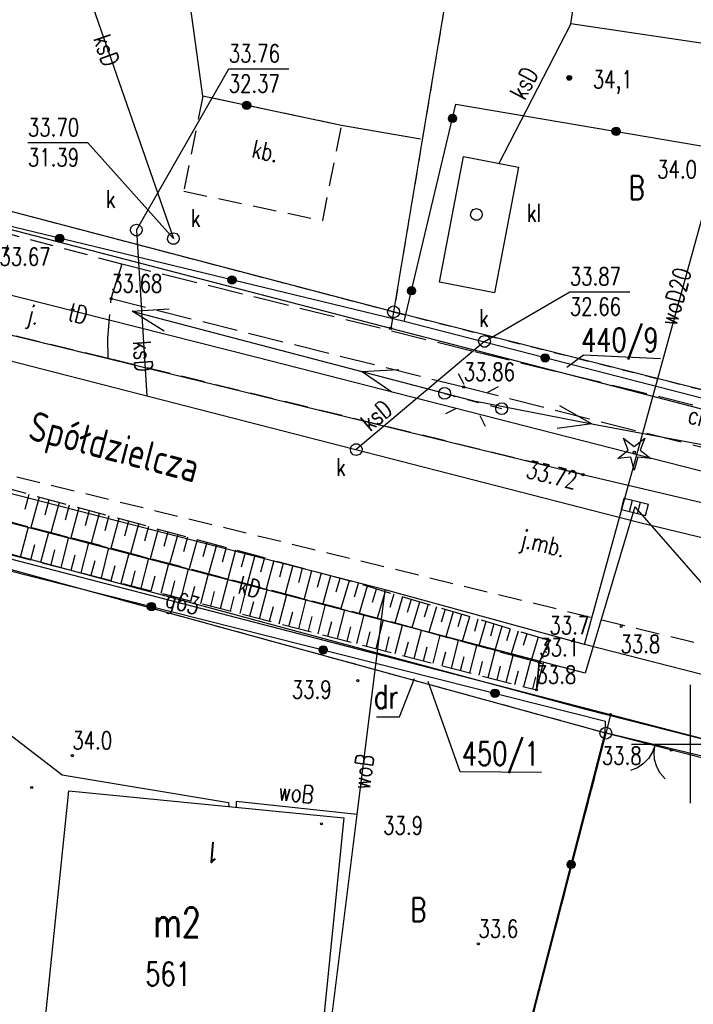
# Model space of a CAD drawing. Header units: millimetres. Extents: x 1427 to 82594, y 2364 to 16149.
# Tile 7 of 58: x 1564 to 1592, y 2410 to 2451. Entities that reach past the tile are written whole.
import ezdxf
from ezdxf.enums import TextEntityAlignment as Align

# ---------------------------------------------------------------- set-up
doc = ezdxf.new("R2010")
doc.units = ezdxf.units.MM
for name, pattern in [('1', [2, 1, -1]), ('2', [1, 0.5, -0.5]), ('423', [2, 1.5, -0.5]), ('424', [1.5, 1, -0.5]), ('9', [1.75, 1.25, -0.5]), ('901', [0])]:
    doc.linetypes.add(name, pattern=pattern)
for name, color, linetype in [('000_Inne__niezydentyfikowane_', 7, 'Continuous'), ('202-punkt_graniczny', 7, 'Continuous'), ('203-punkt_graniczny', 7, 'Continuous'), ('210-oznaczenie_konturu_uzytku_g', 7, 'Continuous'), ('211-numer_dzialki_ewidencyjnej', 7, 'Continuous'), ('218-kontur_uzytku_gruntowego', 7, 'Continuous'), ('219-dzialka_ewidencyjna', 7, 'Continuous'), ('238-Punkt_adresowy_budynku', 7, 'Continuous'), ('312-budynek_ewidencyjny', 7, 'Continuous'), ('312-oznaczenie_budynku_ewidency', 7, 'Continuous'), ('994-Nazwa_ulicy', 7, 'Continuous'), ('brama', 7, 'Continuous'), ('chodnik', 7, 'Continuous'), ('chodnik-Atr17', 7, 'Continuous'), ('drzewo_iglaste', 7, 'Continuous'), ('inny_obiekt_zagospodarowania_te', 7, 'Continuous'), ('jezdnia', 7, 'Continuous'), ('jezdnia-Atr17', 7, 'Continuous'), ('kratka_sciekowa', 7, 'Continuous'), ('kraweznik', 7, 'Continuous'), ('latarnia', 7, 'Continuous'), ('obszar_utwardzony', 7, 'Continuous'), ('obszar_utwardzony-Atr17', 7, 'Continuous'), ('ogrodzenie_trwale', 7, 'Continuous'), ('opisy', 7, 'Continuous'), ('osadnik__szambo', 7, 'Continuous'), ('osadnik__szambo-Atr17', 7, 'Continuous'), ('pikieta_naturalna', 7, 'Continuous'), ('pikieta_naturalna-Atr2', 7, 'Continuous'), ('pikieta_naturalna-Atr3', 7, 'Continuous'), ('pikieta_sztuczna', 7, 'Continuous'), ('pikieta_sztuczna-Atr2', 7, 'Continuous'), ('przewod_elektroenergetyczny_nis', 7, 'Continuous'), ('przewod_elektroenergetyczny_pod', 7, 'Continuous'), ('przewod_gazowy', 7, 'Continuous'), ('przewod_gazowy-Atr1', 7, 'Continuous'), ('przewod_kanalizacyjny', 7, 'Continuous'), ('przewod_kanalizacyjny-Atr1', 7, 'Continuous'), ('przewod_telekomunikacyjny_podzi', 7, 'Continuous'), ('przewod_wodociagowy', 7, 'Continuous'), ('przewod_wodociagowy-Atr1', 7, 'Continuous'), ('rzedna-Atr2', 7, 'Continuous'), ('rzedna-Atr3', 7, 'Continuous'), ('skarpa_nieumocniona', 7, 'Continuous'), ('wlaz_do_komory_lub_kanalu_-_okr', 7, 'Continuous')]:
    doc.layers.add(name, color=color, linetype=linetype)
doc.styles.add('STYL_ARIAL', font='simplex', dxfattribs={"width": 0.75, "oblique": 0.1})

# ---------------------------------------------------------------- blocks, each defined once
blk = doc.blocks.new('202')
at = {"color": 0}
blk.add_circle((0, 0), 0.25, dxfattribs=at)
blk = doc.blocks.new('203')
at = {"color": 0}
blk.add_circle((0, 0), 0.05, dxfattribs=at)
blk = doc.blocks.new('US22')
at = {"color": 7}
blk.add_polyline3d([(0, 0.25, 0), (0.1352, 0.2103, 0), (0.2274, 0.1039, 0), (0.2475, -0.0356, 0), (0.1889, -0.1637, 0), (0.0704, -0.2399, 0), (-0.0704, -0.2399, 0), (-0.1889, -0.1637, 0), (-0.2475, -0.0356, 0), (-0.2274, 0.1039, 0), (-0.1352, 0.2103, 0), (0, 0.25, 0)], dxfattribs=at)
blk = doc.blocks.new('US05')
at = {"color": 7}
for points in [[(-0.525, 0.25, 0), (-0.175, 0.25, 0)], [(-0.525, -0.25, 0), (-0.525, 0.25, 0)], [(-0.175, 0.25, 0), (0.175, 0.25, 0)], [(-0.175, -0.25, 0), (-0.175, 0.25, 0)], [(0.175, 0.25, 0), (0.525, 0.25, 0)], [(0.175, -0.25, 0), (0.175, 0.25, 0)], [(0.525, -0.25, 0), (0.525, 0.25, 0)], [(-0.525, -0.25, 0), (-0.175, -0.25, 0)], [(-0.175, -0.25, 0), (0.175, -0.25, 0)], [(0.175, -0.25, 0), (0.525, -0.25, 0)]]:
    blk.add_polyline3d(points, dxfattribs=at)
blk = doc.blocks.new('OK02')
at = {"color": 7}
for points in [[(-0.75, 1.299, 0), (-0.4963, 1.1147, 0), (-0.2865, 0.8817, 0), (-0.1297, 0.6101, 0), (-0.0328, 0.3119, 0), (0, 0, 0)], [(0, 0, 0), (0.0328, 0.3119, 0), (0.1297, 0.6101, 0), (0.2865, 0.8817, 0), (0.4963, 1.1147, 0), (0.75, 1.299, 0)]]:
    blk.add_polyline3d(points, dxfattribs=at)
blk = doc.blocks.new('PW01')
at = {"color": 7}
blk.add_polyline3d([(0.045, 0, 0), (0.0318, -0.0318, 0), (0, -0.045, 0), (-0.0318, -0.0318, 0), (-0.045, 0, 0), (-0.0318, 0.0318, 0), (0, 0.045, 0), (0.0318, 0.0318, 0), (0.045, 0, 0)], dxfattribs=at)
blk = doc.blocks.new('921')
at = {"color": 0}
for p, q in [((-0.25, 0.1), (-0.45, 0.6)), ((-0.45, 0.6), (0, 0.25)), ((0, 0.25), (0.45, 0.6)), ((0.45, 0.6), (0.25, 0.1)), ((-0.7, -0.25), (-0.25, 0.1)), ((0.25, 0.1), (0.7, -0.25)), ((-0.15, -0.2), (-0.7, -0.25)), ((0, -0.75), (-0.15, -0.2)), ((0.15, -0.2), (0, -0.75)), ((0.7, -0.25), (0.15, -0.2))]:
    blk.add_line(p, q, dxfattribs=at)
blk.add_circle((0, 0), 0.05, dxfattribs=at)
blk = doc.blocks.new('510')
at = {"color": 0}
blk.add_circle((0, 0), 0.25, dxfattribs=at)
blk = doc.blocks.new('515')
at = {"color": 0}
for p, q in [((0, 1.25), (0, 0.75)), ((-1.25, 0), (-0.75, 0)), ((0.75, 0), (1.25, 0)), ((0, -0.75), (0, -1.25))]:
    blk.add_line(p, q, dxfattribs=at)
blk = doc.blocks.new('801')
at = {"color": 0}
for radius in [0.1, 0.09, 0.08, 0.07, 0.06, 0.05, 0.04, 0.03, 0.02, 0.01]:
    blk.add_circle((0, 0), radius, dxfattribs=at)

msp = doc.modelspace()

# ---------------------------------------------------------------- linework, layer by layer
at = {"layer": '000_Inne__niezydentyfikowane_', "color": 7}
for points in [[(1564.206, 2431.171, 0), (1564.036, 2430.531, 0)], [(1564.636, 2431.061, 0), (1564.286, 2429.781, 0)], [(1565.056, 2430.941, 0), (1564.886, 2430.301, 0)], [(1565.486, 2430.831, 0), (1565.136, 2429.551, 0)], [(1565.906, 2430.721, 0), (1565.736, 2430.081, 0)], [(1566.326, 2430.601, 0), (1565.986, 2429.331, 0)], [(1566.756, 2430.491, 0), (1566.586, 2429.851, 0)], [(1567.176, 2430.371, 0), (1566.836, 2429.111, 0)], [(1567.596, 2430.261, 0), (1567.426, 2429.631, 0)], [(1568.016, 2430.151, 0), (1567.676, 2428.891, 0)], [(1568.426, 2430.041, 0), (1568.256, 2429.411, 0)], [(1568.846, 2429.921, 0), (1568.506, 2428.671, 0)], [(1563.856, 2428.521, 0), (1564.186, 2429.801, 0)], [(1564.716, 2428.301, 0), (1565.046, 2429.581, 0)], [(1569.266, 2429.811, 0), (1569.096, 2429.191, 0)], [(1569.676, 2429.701, 0), (1569.336, 2428.451, 0)], [(1570.086, 2429.591, 0), (1569.926, 2428.971, 0)], [(1570.506, 2429.481, 0), (1570.166, 2428.241, 0)], [(1564.286, 2428.411, 0), (1564.456, 2429.051, 0)], [(1565.566, 2428.081, 0), (1565.896, 2429.361, 0)], [(1566.426, 2427.861, 0), (1566.746, 2429.131, 0)], [(1570.916, 2429.361, 0), (1570.746, 2428.751, 0)], [(1571.326, 2429.251, 0), (1570.996, 2428.021, 0)], [(1571.736, 2429.141, 0), (1571.566, 2428.531, 0)], [(1565.146, 2428.191, 0), (1565.306, 2428.831, 0)], [(1567.276, 2427.641, 0), (1567.596, 2428.911, 0)], [(1568.116, 2427.421, 0), (1568.446, 2428.691, 0)], [(1572.146, 2429.031, 0), (1571.816, 2427.811, 0)], [(1572.556, 2428.921, 0), (1572.386, 2428.311, 0)], [(1572.956, 2428.811, 0), (1572.626, 2427.591, 0)], [(1573.366, 2428.701, 0), (1573.196, 2428.091, 0)], [(1565.996, 2427.971, 0), (1566.166, 2428.611, 0)], [(1566.846, 2427.751, 0), (1567.016, 2428.381, 0)], [(1568.966, 2427.201, 0), (1569.286, 2428.471, 0)], [(1569.806, 2426.991, 0), (1570.136, 2428.251, 0)], [(1573.766, 2428.591, 0), (1573.446, 2427.381, 0)], [(1574.176, 2428.491, 0), (1574.006, 2427.881, 0)], [(1574.576, 2428.381, 0), (1574.246, 2427.171, 0)], [(1574.976, 2428.271, 0), (1574.816, 2427.671, 0)], [(1567.696, 2427.531, 0), (1567.856, 2428.161, 0)], [(1568.546, 2427.311, 0), (1568.706, 2427.941, 0)], [(1570.646, 2426.771, 0), (1570.966, 2428.031, 0)], [(1571.486, 2426.561, 0), (1571.806, 2427.811, 0)], [(1575.376, 2428.161, 0), (1575.056, 2426.961, 0)], [(1575.776, 2428.051, 0), (1575.616, 2427.451, 0)], [(1576.176, 2427.941, 0), (1575.856, 2426.751, 0)], [(1576.576, 2427.841, 0), (1576.416, 2427.241, 0)], [(1569.386, 2427.091, 0), (1569.546, 2427.731, 0)], [(1570.226, 2426.881, 0), (1570.386, 2427.511, 0)], [(1572.316, 2426.341, 0), (1572.636, 2427.591, 0)], [(1576.976, 2427.731, 0), (1576.656, 2426.541, 0)], [(1577.366, 2427.621, 0), (1577.206, 2427.031, 0)], [(1577.766, 2427.511, 0), (1577.416, 2426.341, 0)], [(1578.146, 2427.401, 0), (1577.976, 2426.821, 0)], [(1571.066, 2426.661, 0), (1571.226, 2427.291, 0)], [(1571.906, 2426.451, 0), (1572.066, 2427.071, 0)], [(1573.146, 2426.131, 0), (1573.466, 2427.371, 0)], [(1573.976, 2425.911, 0), (1574.296, 2427.151, 0)], [(1578.526, 2427.291, 0), (1578.186, 2426.141, 0)], [(1578.906, 2427.171, 0), (1578.736, 2426.601, 0)], [(1579.286, 2427.061, 0), (1578.946, 2425.941, 0)], [(1572.736, 2426.231, 0), (1572.896, 2426.861, 0)], [(1573.566, 2426.021, 0), (1573.726, 2426.641, 0)], [(1574.806, 2425.701, 0), (1575.126, 2426.941, 0)], [(1575.636, 2425.491, 0), (1575.946, 2426.721, 0)], [(1579.656, 2426.951, 0), (1579.486, 2426.391, 0)], [(1580.026, 2426.841, 0), (1579.696, 2425.731, 0)], [(1580.386, 2426.731, 0), (1580.226, 2426.181, 0)], [(1580.746, 2426.621, 0), (1580.426, 2425.531, 0)], [(1574.396, 2425.811, 0), (1574.556, 2426.431, 0)], [(1575.216, 2425.591, 0), (1575.376, 2426.211, 0)], [(1576.456, 2425.281, 0), (1576.766, 2426.511, 0)], [(1577.276, 2425.071, 0), (1577.586, 2426.291, 0)], [(1581.106, 2426.521, 0), (1580.946, 2425.981, 0)], [(1581.466, 2426.411, 0), (1581.146, 2425.341, 0)], [(1581.826, 2426.311, 0), (1581.666, 2425.771, 0)], [(1582.176, 2426.201, 0), (1581.856, 2425.141, 0)], [(1576.046, 2425.381, 0), (1576.206, 2426.001, 0)], [(1576.866, 2425.171, 0), (1577.026, 2425.791, 0)], [(1578.086, 2424.861, 0), (1578.406, 2426.081, 0)], [(1578.906, 2424.651, 0), (1579.216, 2425.861, 0)], [(1582.526, 2426.101, 0), (1582.366, 2425.571, 0)], [(1582.866, 2425.991, 0), (1582.556, 2424.951, 0)], [(1583.216, 2425.891, 0), (1583.066, 2425.371, 0)], [(1583.556, 2425.791, 0), (1583.256, 2424.761, 0)], [(1577.686, 2424.961, 0), (1577.836, 2425.571, 0)], [(1578.496, 2424.751, 0), (1578.656, 2425.361, 0)], [(1579.716, 2424.441, 0), (1580.026, 2425.641, 0)], [(1580.516, 2424.231, 0), (1580.826, 2425.421, 0)], [(1583.896, 2425.691, 0), (1583.746, 2425.181, 0)], [(1584.236, 2425.591, 0), (1583.936, 2424.571, 0)], [(1584.576, 2425.491, 0), (1584.426, 2424.981, 0)], [(1584.916, 2425.391, 0), (1584.616, 2424.391, 0)], [(1579.316, 2424.541, 0), (1579.466, 2425.151, 0)], [(1580.116, 2424.331, 0), (1580.276, 2424.931, 0)], [(1581.316, 2424.031, 0), (1581.616, 2425.211, 0)], [(1582.096, 2423.821, 0), (1582.396, 2424.991, 0)], [(1585.286, 2425.281, 0), (1585.136, 2424.781, 0)], [(1585.766, 2425.131, 0), (1585.476, 2424.151, 0)], [(1580.916, 2424.131, 0), (1581.066, 2424.721, 0)], [(1581.706, 2423.931, 0), (1581.856, 2424.511, 0)], [(1582.876, 2423.621, 0), (1583.176, 2424.781, 0)], [(1583.646, 2423.431, 0), (1583.946, 2424.571, 0)], [(1586.036, 2424.541, 0), (1586.116, 2424.501, 0)], [(1582.486, 2423.721, 0), (1582.636, 2424.311, 0)], [(1583.266, 2423.531, 0), (1583.416, 2424.101, 0)], [(1584.416, 2423.231, 0), (1584.706, 2424.361, 0)], [(1585.166, 2423.041, 0), (1585.456, 2424.161, 0)], [(1585.926, 2424.291, 0), (1585.986, 2424.261, 0)], [(1584.036, 2423.331, 0), (1584.176, 2423.901, 0)], [(1584.786, 2423.131, 0), (1584.936, 2423.701, 0)], [(1585.786, 2423.771, 0), (1585.856, 2423.761, 0)], [(1585.816, 2424.041, 0), (1585.986, 2424.011, 0)], [(1585.546, 2422.941, 0), (1585.676, 2423.451, 0)], [(1585.726, 2423.231, 0), (1585.756, 2423.231, 0)], [(1585.756, 2423.501, 0), (1585.856, 2423.491, 0)]]:
    msp.add_polyline3d(points, dxfattribs=at)
at = {"layer": '210-oznaczenie_konturu_uzytku_g', "color": 3}
msp.add_polyline3d([(1578.926, 2421.755, 0), (1579.896, 2421.755, 0), (1580.533, 2423.39, 0)], dxfattribs=at)
at = {"layer": '211-numer_dzialki_ewidencyjnej', "color": 7}
msp.add_polyline3d([(1585.91, 2419.4, 0), (1582.473, 2419.427, 0), (1581.115, 2423.252, 0)], dxfattribs=at)
at = {"layer": '218-kontur_uzytku_gruntowego', "color": 3, "linetype": '2'}
for points in [[(1586.056, 2477.341, 0), (1579.646, 2438.901, 0)], [(1535.866, 2450.391, 0), (1579.646, 2438.901, 0)], [(1579.646, 2438.901, 0), (1606.996, 2431.991, 0)], [(1577.386, 2424.161, 0), (1539.426, 2434.581, 0)], [(1588.636, 2421.071, 0), (1577.386, 2424.161, 0)], [(1588.636, 2421.071, 0), (1579.186, 2384.671, 0)], [(1579.186, 2384.671, 0), (1588.636, 2421.071, 0)], [(1625.316, 2411.621, 0), (1588.636, 2421.071, 0)]]:
    msp.add_polyline3d(points, dxfattribs=at)
at = {"layer": '219-dzialka_ewidencyjna', "color": 7}
for points in [[(1586.056, 2477.341, 0), (1579.646, 2438.901, 0)], [(1579.646, 2438.901, 0), (1535.856, 2450.391, 0)], [(1579.526, 2438.201, 0), (1535.996, 2449.511, 0)], [(1579.646, 2438.901, 0), (1579.526, 2438.201, 0)], [(1606.996, 2431.991, 0), (1579.646, 2438.901, 0)], [(1606.896, 2431.101, 0), (1579.526, 2438.201, 0)], [(1588.636, 2421.071, 0), (1539.426, 2434.581, 0)], [(1588.826, 2421.851, 0), (1539.566, 2434.631, 0)], [(1588.826, 2421.851, 0), (1588.636, 2421.071, 0)], [(1625.686, 2412.271, 0), (1588.826, 2421.851, 0)], [(1588.636, 2421.071, 0), (1579.186, 2384.671, 0)], [(1625.316, 2411.621, 0), (1588.636, 2421.071, 0)]]:
    msp.add_polyline3d(points, dxfattribs=at)
at = {"layer": '312-budynek_ewidencyjny', "color": 7}
for points in [[(1587.146, 2451.096, 0), (1588.846, 2462.561, 0)], [(1593.803, 2450.109, 0), (1587.146, 2451.096, 0)], [(1564.926, 2409.161, 0), (1565.896, 2418.631, 0)], [(1565.896, 2418.631, 0), (1577.546, 2417.491, 0)], [(1577.546, 2417.491, 0), (1576.576, 2407.951, 0)]]:
    msp.add_polyline3d(points, dxfattribs=at)
at = {"layer": 'brama', "color": 7}
msp.add_polyline3d([(1592.826, 2420.071, 0), (1588.606, 2421.081, 0)], dxfattribs=at)
at = {"layer": 'chodnik', "color": 7, "linetype": '423'}
msp.add_polyline3d([(1568.136, 2440.921, 0), (1567.686, 2439.461, 0), (1582.616, 2435.721, 0), (1605.639, 2429.912, 0), (1605.918, 2431.638, 0), (1582.956, 2437.241, 0), (1568.136, 2440.921, 0)], dxfattribs=at)
at = {"layer": 'inny_obiekt_zagospodarowania_te', "color": 7, "linetype": '1'}
msp.add_polyline3d([(1536.344, 2382.984, 0), (1538.056, 2394.511, 0), (1578.956, 2383.831, 0), (1588.636, 2421.071, 0)], dxfattribs=at)
at = {"layer": 'jezdnia', "color": 7, "linetype": '424'}
for points in [[(1561.896, 2438.301, 0), (1567.556, 2436.931, 0), (1567.546, 2437.791, 0), (1567.686, 2439.461, 0), (1568.136, 2440.921, 0), (1563.446, 2442.171, 0), (1562.956, 2440.591, 0), (1562.226, 2438.951, 0), (1561.896, 2438.301, 0)], [(1567.556, 2436.931, 0), (1561.896, 2438.301, 0)], [(1567.736, 2436.891, 0), (1567.556, 2436.931, 0)], [(1587.666, 2432.011, 0), (1567.736, 2436.891, 0)], [(1563.696, 2431.921, 0), (1596.226, 2423.971, 0)]]:
    msp.add_polyline3d(points, dxfattribs=at)
at = {"layer": 'kraweznik', "color": 7}
msp.add_polyline3d([(1550.036, 2441.421, 0), (1561.896, 2438.301, 0), (1567.556, 2436.931, 0), (1567.736, 2436.891, 0), (1587.666, 2432.011, 0), (1592.882, 2430.79, 0), (1604.474, 2427.934, 0), (1605.542, 2428.971, 0), (1605.639, 2429.912, 0), (1605.918, 2431.638, 0), (1610.086, 2430.422, 0)], dxfattribs=at)
at = {"layer": 'latarnia', "color": 7, "linetype": '2'}
msp.add_polyline3d([(1581.796, 2435.451, 0), (1584.426, 2434.761, 0)], dxfattribs=at)
at = {"layer": 'obszar_utwardzony', "color": 7, "linetype": '424'}
msp.add_polyline3d([(1577.446, 2446.791, 0), (1571.576, 2448.031, 0), (1570.766, 2444.011, 0), (1576.646, 2442.761, 0), (1577.446, 2446.791, 0)], dxfattribs=at)
at = {"layer": 'ogrodzenie_trwale', "color": 7, "linetype": '901'}
for points in [[(1580.786, 2446.211, 0), (1577.446, 2446.791, 0), (1571.576, 2448.031, 0), (1570.846, 2453.281, 0)], [(1604.049, 2439.266, 0), (1606.631, 2438.859, 0), (1605.769, 2431.875, 0), (1580.096, 2438.491, 0), (1582.286, 2447.691, 0), (1603.636, 2444.071, 0)], [(1580.096, 2438.491, 0), (1555.146, 2444.511, 0)], [(1547.576, 2431.931, 0), (1588.616, 2421.581, 0)], [(1538.056, 2394.511, 0), (1578.956, 2383.831, 0), (1579.186, 2384.671, 0), (1588.606, 2421.081, 0), (1588.616, 2421.581, 0)]]:
    msp.add_polyline3d(points, dxfattribs=at)
at = {"layer": 'ogrodzenie_trwale', "color": 7}
for centre, radius in [((1573.425, 2447.64), 0.175), ((1573.425, 2447.64), 0.158), ((1573.425, 2447.64), 0.14), ((1573.425, 2447.64), 0.122), ((1573.425, 2447.64), 0.105), ((1573.425, 2447.64), 0.0875), ((1573.425, 2447.64), 0.07), ((1573.425, 2447.64), 0.0525), ((1573.425, 2447.64), 0.035), ((1582.142, 2447.088), 0.175), ((1582.142, 2447.088), 0.158), ((1582.142, 2447.088), 0.14), ((1582.142, 2447.088), 0.122), ((1582.142, 2447.088), 0.105), ((1582.142, 2447.088), 0.0875), ((1582.142, 2447.088), 0.07), ((1582.142, 2447.088), 0.0525), ((1582.142, 2447.088), 0.035), ((1589.069, 2446.54), 0.175), ((1589.069, 2446.54), 0.158), ((1589.069, 2446.54), 0.14), ((1589.069, 2446.54), 0.122), ((1589.069, 2446.54), 0.105), ((1589.069, 2446.54), 0.0875), ((1589.069, 2446.54), 0.07), ((1589.069, 2446.54), 0.0525), ((1589.069, 2446.54), 0.035), ((1565.514, 2442.009), 0.175), ((1565.514, 2442.009), 0.158), ((1565.514, 2442.009), 0.14), ((1565.514, 2442.009), 0.122), ((1565.514, 2442.009), 0.105), ((1565.514, 2442.009), 0.0875), ((1565.514, 2442.009), 0.07), ((1565.514, 2442.009), 0.0525), ((1565.514, 2442.009), 0.035), ((1572.805, 2440.25), 0.175), ((1572.805, 2440.25), 0.158), ((1572.805, 2440.25), 0.14), ((1572.805, 2440.25), 0.122), ((1572.805, 2440.25), 0.105), ((1572.805, 2440.25), 0.0875), ((1572.805, 2440.25), 0.07), ((1572.805, 2440.25), 0.0525), ((1572.805, 2440.25), 0.035), ((1580.406, 2439.792), 0.175), ((1580.406, 2439.792), 0.158), ((1580.406, 2439.792), 0.14), ((1580.406, 2439.792), 0.122), ((1580.406, 2439.792), 0.105), ((1580.406, 2439.792), 0.0875), ((1580.406, 2439.792), 0.07), ((1580.406, 2439.792), 0.0525), ((1580.406, 2439.792), 0.035), ((1586.064, 2436.953), 0.175), ((1586.064, 2436.953), 0.158), ((1586.064, 2436.953), 0.14), ((1586.064, 2436.953), 0.122), ((1586.064, 2436.953), 0.105), ((1586.064, 2436.953), 0.0875), ((1586.064, 2436.953), 0.07), ((1586.064, 2436.953), 0.0525), ((1586.064, 2436.953), 0.035), ((1569.393, 2426.428), 0.175), ((1569.393, 2426.428), 0.158), ((1569.393, 2426.428), 0.14), ((1569.393, 2426.428), 0.122), ((1569.393, 2426.428), 0.105), ((1569.393, 2426.428), 0.0875), ((1569.393, 2426.428), 0.07), ((1569.393, 2426.428), 0.0525), ((1569.393, 2426.428), 0.035), ((1576.665, 2424.594), 0.175), ((1576.665, 2424.594), 0.158), ((1576.665, 2424.594), 0.14), ((1576.665, 2424.594), 0.122), ((1576.665, 2424.594), 0.105), ((1576.665, 2424.594), 0.0875), ((1576.665, 2424.594), 0.07), ((1576.665, 2424.594), 0.0525), ((1576.665, 2424.594), 0.035), ((1583.937, 2422.76), 0.175), ((1583.937, 2422.76), 0.158), ((1583.937, 2422.76), 0.14), ((1583.937, 2422.76), 0.122), ((1583.937, 2422.76), 0.105), ((1583.937, 2422.76), 0.0875), ((1583.937, 2422.76), 0.07), ((1583.937, 2422.76), 0.0525), ((1583.937, 2422.76), 0.035), ((1587.165, 2415.513), 0.175), ((1587.165, 2415.513), 0.158), ((1587.165, 2415.513), 0.14), ((1587.165, 2415.513), 0.122), ((1587.165, 2415.513), 0.105), ((1587.165, 2415.513), 0.0875), ((1587.165, 2415.513), 0.07), ((1587.165, 2415.513), 0.0525), ((1587.165, 2415.513), 0.035)]:
    msp.add_circle(centre, radius, dxfattribs=at)
at = {"layer": 'opisy', "color": 7}
for points in [[(1592.216, 2418.111, 0), (1592.216, 2423.111, 0)], [(1589.716, 2420.611, 0), (1594.716, 2420.611, 0)]]:
    msp.add_polyline3d(points, dxfattribs=at)
at = {"layer": 'osadnik__szambo', "color": 34}
msp.add_polyline3d([(1582.606, 2445.471, 0), (1584.936, 2445.021, 0), (1583.916, 2439.711, 0), (1581.586, 2440.161, 0), (1582.606, 2445.471, 0)], dxfattribs=at)
at = {"layer": 'przewod_elektroenergetyczny_nis', "color": 1}
for points in [[(1569.938, 2438.077, 0), (1568.585, 2438.926, 0), (1570.146, 2439.03, 0)], [(1568.616, 2438.917, 0), (1583.137, 2435.101, 0)], [(1579.578, 2435.509, 0), (1578.282, 2436.373, 0), (1579.866, 2436.463, 0)], [(1583.135, 2435.121, 0), (1588.047, 2434.159, 0), (1597.831, 2432.33, 0)], [(1586.67, 2434.933, 0), (1588.038, 2434.159, 0), (1586.58, 2433.961, 0)]]:
    msp.add_polyline3d(points, dxfattribs=at)
at = {"layer": 'przewod_elektroenergetyczny_pod', "color": 7}
msp.add_polyline3d([(1590.943, 2436.906, 0), (1587.683, 2437.072, 0), (1586.985, 2436.54, 0)], dxfattribs=at)
at = {"layer": 'przewod_gazowy', "color": 40}
msp.add_polyline3d([(1536.216, 2428.501, 0), (1537.276, 2431.951, 0), (1538.686, 2434.271, 0), (1541.756, 2434.501, 0), (1587.766, 2422.081, 0), (1594.056, 2420.491, 0)], dxfattribs=at)
at = {"layer": 'przewod_kanalizacyjny', "color": 34}
for points in [[(1565.606, 2455.591, 0), (1570.326, 2442.001, 0)], [(1587.146, 2451.096, 0), (1584.096, 2445.151, 0)], [(1532.146, 2445.021, 0), (1559.746, 2437.771, 0), (1590.076, 2429.991, 0), (1607.046, 2425.901, 0), (1629.556, 2420.181, 0)], [(1568.756, 2442.361, 0), (1569.206, 2435.341, 0)], [(1583.496, 2437.651, 0), (1578.066, 2433.071, 0)], [(1589.866, 2430.651, 0), (1587.756, 2423.611, 0), (1552.546, 2432.801, 0), (1537.266, 2436.061, 0)]]:
    msp.add_polyline3d(points, dxfattribs=at)
at = {"layer": 'przewod_telekomunikacyjny_podzi', "color": 30}
for points in [[(1533.646, 2450.961, 0), (1535.816, 2448.901, 0), (1540.066, 2445.521, 0), (1573.806, 2436.991, 0), (1604.526, 2429.141, 0), (1626.206, 2424.041, 0), (1634.656, 2421.661, 0)], [(1541.806, 2415.291, 0), (1542.716, 2420.541, 0), (1545.166, 2422.481, 0), (1549.436, 2423.001, 0), (1552.376, 2424.331, 0), (1557.516, 2424.191, 0), (1561.166, 2422.721, 0), (1565.616, 2419.301, 0), (1572.656, 2418.131, 0), (1572.666, 2417.971, 0)]]:
    msp.add_polyline3d(points, dxfattribs=at)
at = {"layer": 'przewod_wodociagowy', "color": 5}
for points in [[(1587.726, 2424.821, 0), (1594.072, 2447.786, 0)], [(1664.066, 2405.731, 0), (1645.976, 2409.881, 0), (1636.846, 2412.261, 0), (1635.406, 2412.631, 0), (1587.726, 2424.821, 0), (1579.296, 2427.141, 0), (1544.706, 2436.011, 0), (1533.926, 2438.841, 0), (1533.166, 2438.971, 0)], [(1578.106, 2417.631, 0), (1579.296, 2427.141, 0)], [(1578.106, 2417.631, 0), (1572.976, 2418.181, 0), (1572.976, 2417.941, 0)], [(1575.846, 2399.571, 0), (1578.106, 2417.631, 0)]]:
    msp.add_polyline3d(points, dxfattribs=at)
at = {"layer": 'rzedna-Atr2', "color": 7}
for points in [[(1568.756, 2442.361, 0), (1572.666, 2449.191, 0), (1575.208, 2449.191, 0)], [(1570.326, 2442.001, 0), (1566.696, 2446.061, 0), (1564.164, 2446.061, 0)], [(1583.496, 2437.651, 0), (1587.106, 2439.751, 0), (1589.648, 2439.751, 0)], [(1589.866, 2430.651, 0), (1592.744, 2427.36, 0), (1595.419, 2427.36, 0)]]:
    msp.add_polyline3d(points, dxfattribs=at)
at = {"layer": 'skarpa_nieumocniona', "color": 7, "linetype": '9'}
for points in [[(1548.406, 2435.181, 0), (1548.026, 2434.151, 0), (1559.546, 2431.021, 0), (1579.086, 2425.901, 0), (1585.816, 2424.061, 0), (1586.246, 2424.991, 0), (1577.606, 2427.561, 0), (1563.406, 2431.391, 0), (1553.686, 2433.891, 0), (1548.406, 2435.181, 0)], [(1548.406, 2435.181, 0), (1548.026, 2434.151, 0), (1559.546, 2431.021, 0), (1579.086, 2425.901, 0), (1585.816, 2424.061, 0), (1586.246, 2424.991, 0), (1577.606, 2427.561, 0), (1563.406, 2431.391, 0), (1553.686, 2433.891, 0), (1548.406, 2435.181, 0)], [(1547.826, 2432.641, 0), (1585.696, 2422.901, 0), (1585.816, 2424.061, 0), (1579.086, 2425.901, 0), (1559.546, 2431.021, 0), (1548.026, 2434.151, 0), (1547.826, 2432.641, 0)], [(1547.826, 2432.641, 0), (1585.696, 2422.901, 0), (1585.816, 2424.061, 0), (1579.086, 2425.901, 0), (1559.546, 2431.021, 0), (1548.026, 2434.151, 0), (1547.826, 2432.641, 0)], [(1585.696, 2422.901, 0), (1586.246, 2424.991, 0), (1585.816, 2424.061, 0), (1585.696, 2422.901, 0)], [(1585.696, 2422.901, 0), (1586.246, 2424.991, 0), (1585.816, 2424.061, 0), (1585.696, 2422.901, 0)]]:
    msp.add_polyline3d(points, dxfattribs=at)

# ---------------------------------------------------------------- block references
at = {"layer": '202-punkt_graniczny', "color": 7}
for p in [(1579.646, 2438.901), (1588.636, 2421.071)]:
    msp.add_blockref('202', p, dxfattribs=at)
at = {"layer": '203-punkt_graniczny', "color": 7}
for p in [(1579.526, 2438.201), (1588.826, 2421.851)]:
    msp.add_blockref('203', p, dxfattribs=at)
at = {"layer": 'brama', "color": 7, "rotation": 166.54164}
msp.add_blockref('OK02', (1590.716, 2420.576), dxfattribs=at)
at = {"layer": 'drzewo_iglaste', "color": 3}
msp.add_blockref('921', (1589.836, 2432.951), dxfattribs=at)
at = {"layer": 'kratka_sciekowa', "color": 34, "rotation": 346.0837}
msp.add_blockref('US05', (1589.866, 2430.651), dxfattribs=at)
at = {"layer": 'latarnia', "color": 7, "rotation": 117.14122}
msp.add_blockref('515', (1582.972, 2435.165), dxfattribs=at)
at = {"layer": 'pikieta_naturalna', "color": 7}
for p in [(1589.286, 2425.581), (1586.246, 2424.991), (1585.816, 2424.061), (1578.136, 2423.291), (1585.696, 2422.901), (1588.606, 2421.081), (1566.046, 2420.121), (1564.326, 2418.771), (1576.596, 2417.231), (1583.236, 2412.151)]:
    msp.add_blockref('PW01', p, dxfattribs=at)
at = {"layer": 'pikieta_naturalna-Atr3', "color": 7}
msp.add_blockref('801', (1587.083, 2448.801, 34.128), dxfattribs=at)
at = {"layer": 'pikieta_sztuczna', "color": 7}
for p in [(1567.686, 2439.461), (1582.616, 2435.721), (1587.666, 2432.011), (1591.406, 2420.351)]:
    msp.add_blockref('PW01', p, dxfattribs=at)
at = {"layer": 'przewod_elektroenergetyczny_nis', "color": 7}
for p in [(1581.806, 2435.451), (1584.226, 2434.801)]:
    msp.add_blockref('510', p, dxfattribs=at)
at = {"layer": 'wlaz_do_komory_lub_kanalu_-_okr', "color": 7}
for p in [(1583.156, 2443.021), (1568.756, 2442.361), (1570.326, 2442.001), (1583.496, 2437.651)]:
    msp.add_blockref('US22', p, dxfattribs=at)
at = {"layer": 'wlaz_do_komory_lub_kanalu_-_okr', "color": 7, "rotation": 345.61387}
msp.add_blockref('US22', (1578.066, 2433.071), dxfattribs=at)

# ---------------------------------------------------------------- texts
at = {"layer": '210-oznaczenie_konturu_uzytku_g', "color": 3, "style": 'STYL_ARIAL', "width": 0.75}
for s, p in [('B', (1589.604, 2443.353)), ('dr', (1578.816, 2421.812)), ('B', (1580.357, 2412.796))]:
    msp.add_text(s, height=1, dxfattribs=at).set_placement(p, align=Align.BOTTOM_LEFT)
at = {"layer": '211-numer_dzialki_ewidencyjnej', "color": 7, "style": 'STYL_ARIAL', "width": 0.75}
msp.add_text('440/9', height=1, dxfattribs=at).set_placement((1587.588, 2436.913), align=Align.BOTTOM_LEFT)
msp.add_text('450/1', height=1, dxfattribs=at).set_placement((1582.538, 2420.706), align=Align.TOP_LEFT)
at = {"layer": '238-Punkt_adresowy_budynku', "color": 7, "style": 'STYL_ARIAL', "width": 0.75}
msp.add_text('1', height=0.875, rotation=175.142, dxfattribs=at).set_placement((1572.062, 2416.722), align=Align.BOTTOM_CENTER)
at = {"layer": '312-oznaczenie_budynku_ewidency', "color": 7, "style": 'STYL_ARIAL', "width": 0.75}
for s, height, p in [('m2', 1.25, (1569.476, 2413.688)), ('561', 1, (1569.136, 2411.381))]:
    msp.add_text(s, height=height, dxfattribs=at).set_placement(p, align=Align.TOP_LEFT)
at = {"layer": '994-Nazwa_ulicy', "color": 7, "style": 'STYL_ARIAL', "width": 0.75}
msp.add_text('Spółdzielcza', height=1.25, rotation=345.402, dxfattribs=at).set_placement((1564.022, 2433.151), align=Align.BOTTOM_LEFT)
at = {"layer": 'chodnik-Atr17', "color": 7, "style": 'STYL_ARIAL', "width": 0.75}
msp.add_text('ch.kb.', height=0.75, rotation=345.835, dxfattribs=at).set_placement((1592.006, 2433.991), align=Align.BOTTOM_LEFT)
at = {"layer": 'jezdnia-Atr17', "color": 7, "style": 'STYL_ARIAL', "width": 0.75}
for s, rotation, p in [('j.', 346.393, (1564.035, 2438.24)), ('j.mb.', 346.266, (1584.916, 2428.741))]:
    msp.add_text(s, height=0.75, rotation=rotation, dxfattribs=at).set_placement(p, align=Align.BOTTOM_LEFT)
at = {"layer": 'obszar_utwardzony-Atr17', "color": 7, "style": 'STYL_ARIAL', "width": 0.75}
msp.add_text('kb.', height=0.75, rotation=347.998, dxfattribs=at).set_placement((1573.555, 2445.231), align=Align.BOTTOM_LEFT)
at = {"layer": 'osadnik__szambo-Atr17', "color": 34, "style": 'STYL_ARIAL', "width": 0.75}
msp.add_text('kl', height=0.75, dxfattribs=at).set_placement((1585.296, 2442.492), align=Align.BOTTOM_LEFT)
at = {"layer": 'pikieta_naturalna-Atr2', "color": 7, "style": 'STYL_ARIAL', "width": 0.75}
for s, p in [('34.0', (1590.806, 2444.332)), ('33.7', (1586.246, 2425.032)), ('33.1', (1585.816, 2424.102)), ('33.8', (1589.251, 2424.243)), ('33.8', (1585.696, 2422.942)), ('33.9', (1575.336, 2422.312)), ('34.0', (1566.046, 2420.162)), ('33.8', (1588.464, 2419.514)), ('33.9', (1579.206, 2416.562)), ('33.6', (1583.236, 2412.192))]:
    msp.add_text(s, height=0.75, dxfattribs=at).set_placement(p, align=Align.BOTTOM_LEFT)
at = {"layer": 'pikieta_naturalna-Atr3', "color": 7, "style": 'STYL_ARIAL', "width": 0.75}
msp.add_text('34,1', height=0.75, dxfattribs=at).set_placement((1588.083, 2449.113), align=Align.TOP_LEFT)
at = {"layer": 'pikieta_sztuczna-Atr2', "color": 7, "style": 'STYL_ARIAL', "width": 0.75}
for s, p in [('33.67', (1562.956, 2440.632)), ('33.68', (1567.686, 2439.502)), ('33.86', (1582.616, 2435.762))]:
    msp.add_text(s, height=0.75, dxfattribs=at).set_placement(p, align=Align.BOTTOM_LEFT)
msp.add_text('33.72', height=0.75, rotation=346.241, dxfattribs=at).set_placement((1585.156, 2431.681), align=Align.BOTTOM_LEFT)
at = {"layer": 'przewod_gazowy-Atr1', "color": 40, "style": 'STYL_ARIAL', "width": 0.75}
msp.add_text('g63', height=0.75, rotation=344.893, dxfattribs=at).set_placement((1570.03, 2426.8), align=Align.MIDDLE_LEFT)
at = {"layer": 'przewod_kanalizacyjny-Atr1', "color": 34, "style": 'STYL_ARIAL', "width": 0.75}
for s, rotation, p in [('ksD', 289.14, (1567.277, 2450.6)), ('ksD', 62.554, (1584.864, 2447.994)), ('ksD', 273.668, (1568.993, 2437.687)), ('ksD', 40.146, (1578.408, 2434.087)), ('kD', 345.372, (1573.11, 2427.37))]:
    msp.add_text(s, height=0.75, rotation=rotation, dxfattribs=at).set_placement(p, align=Align.MIDDLE_LEFT)
at = {"layer": 'przewod_telekomunikacyjny_podzi', "color": 30, "style": 'STYL_ARIAL', "width": 0.75}
msp.add_text('tD', height=0.75, rotation=345.812, dxfattribs=at).set_placement((1565.901, 2438.922), align=Align.MIDDLE_LEFT)
at = {"layer": 'przewod_wodociagowy-Atr1', "color": 5, "style": 'STYL_ARIAL', "width": 0.75}
for s, rotation, p in [('woD20', 74.562, (1591.252, 2438.363)), ('woB', 82.867, (1578.26, 2418.691)), ('woB', 353.881, (1574.782, 2418.618))]:
    msp.add_text(s, height=0.75, rotation=rotation, dxfattribs=at).set_placement(p, align=Align.MIDDLE_LEFT)
at = {"layer": 'rzedna-Atr2', "color": 34, "style": 'STYL_ARIAL', "width": 0.75}
for s, p in [('33.76', (1572.666, 2449.24)), ('33.70', (1564.164, 2446.11)), ('33.87', (1587.106, 2439.799))]:
    msp.add_text(s, height=0.75, dxfattribs=at).set_placement(p, align=Align.BOTTOM_LEFT)
at = {"layer": 'rzedna-Atr3', "color": 34, "style": 'STYL_ARIAL', "width": 0.75}
for s, p in [('32.37', (1572.666, 2447.964)), ('31.39', (1564.164, 2444.835)), ('32.66', (1587.106, 2438.524))]:
    msp.add_text(s, height=0.75, dxfattribs=at).set_placement(p, align=Align.BOTTOM_LEFT)
at = {"layer": 'wlaz_do_komory_lub_kanalu_-_okr', "color": 7, "style": 'STYL_ARIAL', "width": 0.75}
for p in [(1567.466, 2443.072), (1571.066, 2442.272), (1585.296, 2442.482), (1583.268, 2438.041), (1577.214, 2431.732)]:
    msp.add_text('k', height=0.75, dxfattribs=at).set_placement(p, align=Align.BOTTOM_LEFT)

doc.saveas('drawing.dxf')
